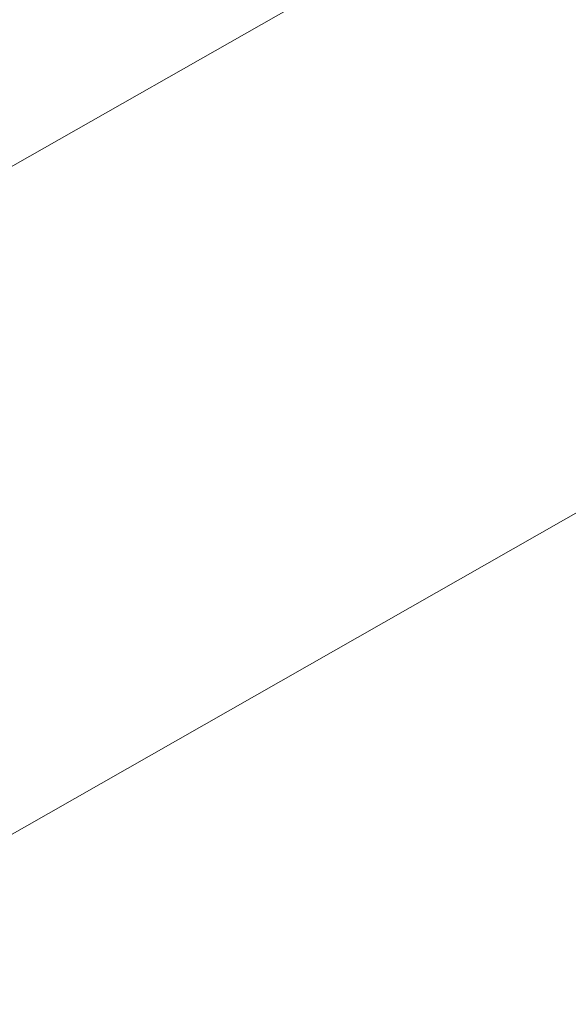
# Model space of a CAD drawing. Extents: x 1620613 to 1693141, y 557269 to 607790.
# Tile 161 of 256: x 1620820.321 to 1620820.941, y 607274.873 to 607275.986. Entities that reach past the tile are written whole.
import ezdxf

# ---------------------------------------------------------------- set-up
doc = ezdxf.new("R2010")
doc.units = 0
doc.header["$LTSCALE"] = 10
doc.header["$MEASUREMENT"] = 0
doc.linetypes.add('DGN Style 2', pattern=[7.346996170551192, 4.408197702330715, -2.938798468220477])
doc.linetypes.add('DGN Style 3', pattern=[10.28579463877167, 7.346996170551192, -2.938798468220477])
for name, color, linetype, lineweight in [('BD_X_Building', 241, 'Continuous', 0), ('DT_X_Contour_Minor', 136, 'DGN Style 3', 0), ('SV_X_Top_of_Bank', 97, 'DGN Style 2', 0)]:
    doc.layers.add(name, color=color, linetype=linetype, lineweight=lineweight)

# ---------------------------------------------------------------- blocks, each defined once
blk = doc.blocks.new('*U1004')
at = {"layer": 'DT_X_Contour_Minor', "transparency": 33554559, "flags": 128}
for points, elevation in [([(-17.45736527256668, 52.90326992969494), (-21.39895877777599, 50.0977725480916), (-22.17212463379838, 49.54786270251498), (-22.80236784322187, 49.10048918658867), (-23.28968840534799, 48.75565200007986), (-23.63408632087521, 48.51335114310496), (-24.36191723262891, 48.00393063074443), (-24.86158497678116, 47.58533965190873), (-25.8147150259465, 46.71163209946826), (-27.22130737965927, 45.38280797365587), (-29.08136203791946, 43.59886727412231), (-34.64612420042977, 38.23486997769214), (-36.47441867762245, 36.47166088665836), (-37.78573048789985, 35.20503158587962), (-38.58005963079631, 34.43498207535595), (-38.85740610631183, 34.16151235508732), (-38.94539676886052, 34.04400650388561), (-38.93639807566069, 34.00681650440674), (-38.93534537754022, 33.99954533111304), (-38.93604386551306, 33.99367038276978), (-38.93849353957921, 33.98919165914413), (-38.94269439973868, 33.98610916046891), (-38.95623160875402, 33.97975079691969), (-38.96354734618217, 33.97610134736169), (-38.97534165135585, 33.96992177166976), (-38.99161452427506, 33.96121206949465), (-39.01236596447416, 33.94997224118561), (-39.11965601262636, 33.89161608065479), (-41.00425999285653, 32.35813691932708), (-41.41850579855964, 32.06585747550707), (-41.85355579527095, 31.84622449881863), (-42.30940998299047, 31.69923798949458), (-42.78606836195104, 31.62489794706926), (-45.05901724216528, 31.44748617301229), (-45.41155417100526, 31.3261421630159), (-45.47864930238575, 31.30298905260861), (-45.52884744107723, 31.28553429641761), (-45.56214858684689, 31.27377789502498), (-45.57855274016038, 31.26771984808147), (-45.60682844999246, 31.25629857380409), (-45.61209900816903, 31.25412344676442), (-45.61557950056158, 31.25263748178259), (-45.6172699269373, 31.25184067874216), (-45.61939097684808, 31.2506347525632), (-45.6221740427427, 31.24922665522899), (-45.63966620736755, 31.24067520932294), (-45.69890002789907, 31.21193393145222), (-45.82608510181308, 31.15654833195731), (-46.17424678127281, 31.00658998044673), (-46.74338506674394, 30.76205887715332), (-47.53349995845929, 30.42295502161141), (-49.93510847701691, 29.39258107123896), (-50.87372427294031, 28.98969278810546), (-51.88836527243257, 28.55380840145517), (-52.97903147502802, 28.08492791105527), (-54.14572288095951, 27.5830513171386), (-57.35826690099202, 26.20071892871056), (-58.58553470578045, 25.6693915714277), (-59.85793010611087, 25.11215879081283), (-61.17545310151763, 24.52902058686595), (-62.53810369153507, 23.91997695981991), (-66.2320087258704, 22.26132005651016), (-67.60640780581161, 21.64488324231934), (-68.95917626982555, 21.0395654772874), (-70.29031411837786, 20.44536676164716), (-71.5998213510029, 19.8622870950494), (-75.06299981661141, 18.3222333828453), (-76.39654123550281, 17.72836383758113), (-77.7997816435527, 17.10179548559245), (-79.27272104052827, 16.44252832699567), (-80.81535942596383, 15.7505623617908), (-85.0219937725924, 13.86172137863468), (-86.5189906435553, 13.18894839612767), (-87.85500549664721, 12.58726018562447), (-89.03003833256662, 12.05665674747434), (-90.04408915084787, 11.5971380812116), (-92.53358197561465, 10.46653466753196), (-93.46605290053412, 10.0434813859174), (-94.39634605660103, 9.622274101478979), (-95.32446144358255, 9.202912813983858), (-96.25039906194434, 8.785397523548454), (-98.7166623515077, 7.674484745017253), (-99.58089384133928, 7.285275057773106), (-100.32389084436, 6.950830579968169), (-100.9456533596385, 6.671151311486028), (-101.4461813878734, 6.446237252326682), (-102.6192768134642, 5.919486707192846), (-103.0579989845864, 5.720960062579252), (-103.4943439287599, 5.520443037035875), (-103.9283116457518, 5.317935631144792), (-104.3599021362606, 5.113437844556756), (-105.5076404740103, 4.565456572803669), (-105.9101584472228, 4.373629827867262), (-106.2569086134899, 4.209135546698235), (-106.5478909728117, 4.071973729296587), (-106.7831055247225, 3.962144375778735), (-107.3359872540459, 3.705709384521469), (-107.582444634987, 3.592054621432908), (-107.907155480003, 3.44341657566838), (-108.3101197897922, 3.25979524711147), (-108.7913375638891, 3.041190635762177), (-110.1789229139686, 2.411600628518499), (-110.6338851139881, 2.205665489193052), (-110.9580827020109, 2.060052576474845), (-111.1515156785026, 1.974761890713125), (-111.214184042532, 1.949793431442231), (-111.2069468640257, 1.96364050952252), (-111.2115937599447, 1.964845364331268), (-111.2309623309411, 1.958074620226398), (-111.2650525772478, 1.943328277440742), (-111.3138644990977, 1.920606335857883), (-111.4636585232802, 1.849380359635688), (-111.5138489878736, 1.825879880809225), (-111.5520748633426, 1.808797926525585), (-111.5783361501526, 1.798134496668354), (-111.5926328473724, 1.793889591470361), (-111.6148045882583, 1.791127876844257), (-111.6289791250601, 1.786770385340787), (-111.6548739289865, 1.775769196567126), (-111.6924890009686, 1.758124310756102), (-111.7418243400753, 1.733835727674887), (-111.8890122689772, 1.660207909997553), (-111.9556566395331, 1.62680212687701), (-112.0451988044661, 1.581805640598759), (-112.1576387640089, 1.525218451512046), (-112.2929765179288, 1.457040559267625), (-112.9779808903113, 1.111832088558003), (-114.4292185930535, -2.077517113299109), (-114.7156034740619, -2.707376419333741), (-114.9527991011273, -3.230090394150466), (-115.140805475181, -3.645659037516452), (-115.2796225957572, -3.954082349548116), (-115.5842159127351, -4.633684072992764), (-115.7192088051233, -4.895647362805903), (-115.8957424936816, -5.171835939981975), (-116.1138169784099, -5.46224980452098), (-116.373432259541, -5.766888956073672), (-117.6818987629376, -7.221730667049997), (-120.7368154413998, -10.20587712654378), (-121.3553677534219, -10.7922755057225), (-121.9017746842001, -11.27255073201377), (-122.3760362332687, -11.64670280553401), (-122.7781524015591, -11.91473172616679), (-123.7542683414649, -12.48797797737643), (-124.3046113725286, -12.81351193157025), (-125.2235535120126, -13.36017910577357), (-126.5110947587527, -14.1279794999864), (-128.1672351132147, -15.11691311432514), (-133.0750748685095, -18.04891371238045), (-134.6900997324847, -19.01396191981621), (-135.8542945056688, -19.71010609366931), (-136.5676591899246, -20.13734623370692), (-136.8301937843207, -20.29568234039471), (-136.929179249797, -20.35937324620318), (-137.0337521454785, -20.42665931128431), (-137.273231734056, -20.58074932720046), (-137.6476180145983, -20.82164329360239), (-138.1569109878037, -21.14934121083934), (-139.6949011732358, -22.1389409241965), (-140.3494626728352, -22.54464155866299), (-141.1596545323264, -23.01954367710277), (-142.125476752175, -23.56364727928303), (-143.2469293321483, -24.17695236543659), (-148.8435122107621, -27.20051289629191), (-155.6668337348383, -30.52728392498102), (-156.9690717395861, -31.16036576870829), (-157.9515050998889, -31.63385228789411), (-158.6141338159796, -31.9477434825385), (-158.9569578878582, -32.10203935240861), (-159.4447492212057, -32.30070123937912), (-159.6311749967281, -32.37850830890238), (-159.8246088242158, -32.46293310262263), (-160.0250507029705, -32.55397562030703), (-160.232500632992, -32.65163586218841), (-160.7950445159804, -32.9208868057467), (-161.0059018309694, -33.00597154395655), (-161.2165658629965, -33.05928755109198), (-161.4270366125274, -33.08083482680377), (-161.6373140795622, -33.07061337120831), (-162.1977962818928, -33.00099784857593), (-162.5945986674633, -33.09803384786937), (-163.3646441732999, -33.44135348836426), (-164.5079327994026, -34.03095676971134), (-166.0244645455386, -34.86684369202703), (-170.5662066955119, -37.42425367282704), (-172.2728793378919, -38.35526261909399), (-173.9865906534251, -39.23023197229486), (-175.7073406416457, -40.04916173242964), (-177.435129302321, -40.81205189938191), (-182.0519506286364, -42.77170622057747), (-183.6363930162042, -43.44221749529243), (-184.9271041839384, -43.98401057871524), (-185.9240841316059, -44.39708547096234), (-186.6273328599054, -44.68144217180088), (-188.1110211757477, -45.26810245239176), (-188.6012821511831, -45.46267125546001), (-188.9592988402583, -45.60638245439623), (-189.1850712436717, -45.69923604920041), (-189.2785993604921, -45.74123203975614), (-189.3516819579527, -45.78541120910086), (-189.6950575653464, -45.99428155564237), (-190.6703724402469, -46.58775821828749), (-192.2776265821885, -47.56584119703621), (-194.5168199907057, -48.92853049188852), (-201.330588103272, -53.07517703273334), (-203.5688460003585, -54.43730063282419), (-205.1732936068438, -55.41368652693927), (-206.143930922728, -56.00433471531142), (-206.4807579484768, -56.20924519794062), (-206.5338829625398, -56.24135621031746), (-206.56011325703, -56.25664552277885), (-206.5989603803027, -56.27843020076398), (-206.6504243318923, -56.30671024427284), (-206.71450511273, -56.34148565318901), (-207.042988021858, -56.51892674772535), (-216.8652858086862, -60.26712173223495), (-218.7128353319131, -60.9722375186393), (-220.04592770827, -61.48121559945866), (-220.8645629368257, -61.79405597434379), (-221.1687410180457, -61.91075864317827), (-221.2939397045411, -61.96044881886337), (-221.6560887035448, -62.10013437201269), (-222.648636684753, -62.48192339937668), (-224.2715836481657, -63.10581590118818), (-226.5249295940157, -63.97181187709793), (-233.3743840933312, -66.60393911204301), (-235.7518862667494, -67.51956538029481), (-237.7473019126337, -68.29234875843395), (-239.3606310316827, -68.92228924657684), (-240.5918736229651, -69.40938684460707), (-243.3657384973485, -70.51785658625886), (-244.3541457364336, -70.9117544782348), (-245.2389687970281, -71.2620958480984), (-246.0202076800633, -71.56888069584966), (-246.6978623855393, -71.83210902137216), (-248.3668293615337, -72.47597585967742), (-248.9959418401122, -72.7096468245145), (-249.6315540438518, -72.92775959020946), (-250.2736659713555, -73.1303141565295), (-250.922277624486, -73.31731052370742), (-252.6605749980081, -73.79522323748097), (-253.3777047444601, -73.97307582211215), (-254.2253709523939, -74.14819904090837), (-255.2035736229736, -74.32059289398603), (-256.3123127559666, -74.49025738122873), (-259.4429990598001, -74.9390568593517), (-259.9788609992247, -75.2542390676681), (-259.2384320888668, -75.86318608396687), (-257.2217123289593, -76.76589790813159), (-253.9287017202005, -77.96237454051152), (-243.4456189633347, -81.5446653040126), (-239.9443442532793, -82.67948381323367), (-237.3028321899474, -83.39722126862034), (-235.5210827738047, -83.69787767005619), (-234.599096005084, -83.58145301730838), (-233.2868148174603, -82.71487920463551), (-232.5237475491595, -82.61634619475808), (-231.218756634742, -82.97067752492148), (-229.3718420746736, -83.77787319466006), (-226.9830038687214, -85.03793320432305), (-219.8902037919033, -89.00191234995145), (-217.497983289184, -90.29225249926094), (-215.6409218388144, -91.19028858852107), (-214.3190194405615, -91.6960206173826), (-213.532276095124, -91.80944858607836), (-212.1478392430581, -91.58885108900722), (-211.5918114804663, -91.45855411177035), (-210.9620558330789, -91.23311130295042), (-210.2585722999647, -90.91252266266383), (-209.4813608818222, -90.49678819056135), (-207.310493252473, -89.26130182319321), (-206.5328441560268, -88.82721764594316), (-205.8280475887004, -88.45157989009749), (-205.1961035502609, -88.13438855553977), (-204.6370120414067, -87.87564364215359), (-203.2432380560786, -87.26358576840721), (-202.625732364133, -87.00239332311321), (-201.8185457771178, -86.67785939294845), (-200.8216782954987, -86.28998397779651), (-199.63512991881, -85.83876707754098), (-196.2180930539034, -84.55106669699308), (-194.9945850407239, -84.07257631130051), (-193.8868386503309, -83.60288043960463), (-192.8948538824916, -83.14197908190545), (-192.018630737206, -82.68987223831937), (-189.8363845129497, -81.49598000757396), (-188.9887605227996, -81.05798606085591), (-188.0825732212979, -80.63942339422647), (-187.1178226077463, -80.2402920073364), (-186.0945086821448, -79.86059190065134), (-183.2875871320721, -78.87396665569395), (-182.3396351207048, -78.53955701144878), (-181.6009702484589, -78.276297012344), (-181.0715925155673, -78.08418665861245), (-180.7515019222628, -77.96322594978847), (-180.1769765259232, -77.73553025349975), (-179.8737207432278, -77.61785036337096), (-179.3948474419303, -77.4355824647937), (-178.7403566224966, -77.1887265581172), (-177.9102482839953, -76.87728264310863), (-175.4624693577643, -75.96064819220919), (-174.3456440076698, -75.53590440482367), (-172.8310021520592, -74.94914888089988), (-170.9185437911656, -74.20038162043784), (-168.6082689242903, -73.28960262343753), (-161.9171139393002, -70.64484298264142), (-159.6972275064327, -69.7679149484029), (-158.0559344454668, -69.12070057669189), (-156.9932347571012, -68.70319986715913), (-156.5091284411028, -68.51541282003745), (-155.9896360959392, -68.32093224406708), (-155.7559475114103, -68.21733815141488), (-155.4445010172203, -68.05241630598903), (-155.0552966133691, -67.82616670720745), (-154.5883343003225, -67.5385893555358), (-153.2394242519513, -66.68994607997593), (-152.7152412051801, -66.37564430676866), (-152.1543746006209, -66.06922144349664), (-151.5568244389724, -65.77067749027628), (-150.9225907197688, -65.480012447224), (-149.182389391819, -64.71541087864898), (-148.3115284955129, -64.34412459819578), (-147.0040968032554, -63.80371693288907), (-145.2600943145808, -63.09418788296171), (-143.0795210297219, -62.21553744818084), (-136.6825645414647, -59.64697444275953), (-134.4940270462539, -58.77966739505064), (-132.726131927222, -58.10416850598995), (-131.378879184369, -57.62047777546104), (-130.4522688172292, -57.32859520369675), (-128.5421643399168, -56.8059858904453), (-127.9128130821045, -56.63172460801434), (-127.4573376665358, -56.50089774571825), (-127.1757380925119, -56.41350530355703), (-127.0680143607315, -56.36954728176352), (-126.9710139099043, -56.26575682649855), (-126.7956728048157, -56.1396739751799), (-126.7287661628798, -56.11255874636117), (-126.6031924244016, -56.08524856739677), (-126.418951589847, -56.05774343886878), (-126.176043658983, -56.03004336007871), (-125.4500663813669, -55.9559165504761), (-125.2042487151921, -55.92880988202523), (-125.0112786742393, -55.90308498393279), (-124.8711562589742, -55.87874185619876), (-124.7838814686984, -55.85578049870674), (-124.6216121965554, -55.79639257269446), (-124.5715618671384, -55.77771408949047), (-124.5431128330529, -55.76621958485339), (-124.5362650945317, -55.76190905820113), (-124.5510186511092, -55.76478251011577), (-124.6191631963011, -55.78202368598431), (-124.5718470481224, -55.75624373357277), (-124.3787901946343, -55.66597299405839), (-124.0399926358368, -55.511211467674), (-123.555454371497, -55.29195915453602), (-122.0690313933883, -54.62129860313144), (-121.5602130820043, -54.39369512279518), (-121.1485753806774, -54.21388009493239), (-120.834118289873, -54.0818535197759), (-120.6168418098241, -53.99761539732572), (-120.1670120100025, -53.83669834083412), (-119.9940170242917, -53.77017708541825), (-119.8124044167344, -53.69130111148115), (-119.622174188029, -53.60007041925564), (-119.42332633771, -53.49648500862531), (-118.8815752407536, -53.20378428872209), (-118.7012260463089, -53.10660114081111), (-118.5664917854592, -53.03457723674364), (-118.4773724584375, -52.98771257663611), (-118.4338680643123, -52.96600716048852), (-118.378676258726, -52.94167170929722), (-118.3462711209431, -52.92746957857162), (-118.2904495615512, -52.90311477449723), (-118.211211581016, -52.86860729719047), (-118.108557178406, -52.82394714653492), (-117.8035902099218, -52.69131651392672), (-117.7033780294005, -52.64756809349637), (-117.6314667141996, -52.61579580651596), (-117.5878562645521, -52.59599965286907), (-117.5725466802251, -52.58817963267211), (-117.5694556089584, -52.58329442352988), (-117.5023191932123, -52.5537070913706), (-117.3032282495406, -52.46860900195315), (-116.9721827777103, -52.32800015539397), (-116.5091827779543, -52.1318805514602), (-115.0985767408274, -51.53488059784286), (-114.5787590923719, -51.31273690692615), (-114.0772606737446, -51.09405579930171), (-113.594081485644, -50.87883727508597), (-113.1292215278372, -50.66708133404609), (-111.914020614, -50.10701560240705), (-111.4423497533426, -49.89071825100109), (-110.938737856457, -49.6618754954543), (-110.4031849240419, -49.42048733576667), (-109.8356909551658, -49.16655377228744), (-108.2797856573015, -48.47267039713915), (-107.637205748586, -48.18686541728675), (-106.8763949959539, -47.84986300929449), (-105.9973533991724, -47.46166317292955), (-105.0000809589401, -47.02226590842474), (-102.1830466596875, -45.78227663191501), (-101.0416261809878, -45.27859689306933), (-99.730140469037, -44.69754963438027), (-98.24858952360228, -44.03913485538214), (-96.59697334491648, -43.3033525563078), (-91.96590989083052, -41.23810973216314), (-90.26453862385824, -40.47824782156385), (-88.63372241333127, -39.7475942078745), (-87.07346125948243, -39.0461488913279), (-85.58375516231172, -38.37391187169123), (-81.70527897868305, -36.62022421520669), (-80.33508533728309, -36.00080075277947), (-79.13336155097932, -35.4577961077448), (-78.1001076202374, -34.99121027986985), (-77.23532354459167, -34.60104326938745), (-75.15385914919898, -33.66248966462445), (-74.2553197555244, -33.25839136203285), (-73.12079987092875, -32.75001165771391), (-71.75029949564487, -32.13735055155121), (-70.14381862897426, -31.4204080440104), (-65.54522899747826, -29.36951948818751), (-63.95151954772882, -28.65803548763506), (-62.61933342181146, -28.0617499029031), (-61.54867061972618, -27.58066273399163), (-60.73953114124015, -27.21477398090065), (-58.93052363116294, -26.39266852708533), (-58.31693849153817, -26.11331703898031), (-57.83293870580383, -25.89184166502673), (-57.47852427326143, -25.72824240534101), (-57.25369519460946, -25.62251925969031), (-56.82693145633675, -25.41775902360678), (-56.65531035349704, -25.33478436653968), (-56.46051984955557, -25.23943057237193), (-56.24255994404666, -25.13169764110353), (-56.0014306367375, -25.01158557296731), (-55.32752661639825, -24.67478120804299), (-55.05126318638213, -24.53896794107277), (-54.72790091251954, -24.38413141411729), (-54.35743979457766, -24.21027162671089), (-53.93987983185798, -24.01738857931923), (-52.76358814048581, -23.47766943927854), (-52.37750348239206, -23.30100356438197), (-52.10146827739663, -23.1757952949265), (-51.93548252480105, -23.10204463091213), (-51.87954622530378, -23.07975157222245), (-51.87711536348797, -23.08891355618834), (-51.86492463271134, -23.08638447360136), (-51.83017558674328, -23.07192573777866), (-51.77286822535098, -23.04553734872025), (-51.69300254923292, -23.00721930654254), (-51.44994965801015, -22.88913165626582), (-51.31643438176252, -22.82435836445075), (-51.09817822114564, -22.71860422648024), (-50.7951811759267, -22.5718692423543), (-50.40744324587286, -22.38415341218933), (-48.4002708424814, -21.41252423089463), (-48.36751615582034, -20.77412141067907), (-48.22934931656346, -20.45036320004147), (-47.82888652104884, -19.75268977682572), (-47.16612776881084, -18.68110114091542), (-46.24107306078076, -17.23559729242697), (-43.42453256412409, -12.8823667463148), (-42.35470139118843, -11.39228932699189), (-41.25761324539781, -10.18697997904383), (-40.13326812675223, -9.266438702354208), (-38.98166603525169, -8.63066549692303), (-35.87438449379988, -7.314961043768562), (-34.83209626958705, -6.873628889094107), (-34.0356927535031, -6.536410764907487), (-33.48517394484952, -6.303306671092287), (-33.18053984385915, -6.174316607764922), (-32.69602851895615, -5.96916181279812), (-32.28319507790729, -5.712428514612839), (-31.40807824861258, -5.096094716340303), (-30.07067803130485, -4.120160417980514), (-28.27099442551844, -2.784625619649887), (-22.85546029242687, 1.256267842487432), (-20.95785962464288, 2.654420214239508), (-19.32670822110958, 3.818207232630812), (-17.96200608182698, 4.747628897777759), (-16.86375320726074, 5.442685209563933), (-14.29034455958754, 6.983681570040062), (-13.4230960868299, 7.5066692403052), (-12.75140715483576, 7.919884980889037), (-12.2752777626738, 8.223328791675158), (-11.99470791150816, 8.417000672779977), (-11.50726769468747, 8.787096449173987), (-11.10789761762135, 9.047810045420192), (-10.27536754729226, 9.552379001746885), (-9.009677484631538, 10.30080331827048), (-7.310827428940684, 11.2930829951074), (-2.203013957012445, 14.26430261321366), (-0.4445038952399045, 15.288643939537), (1.00016618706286, 16.13325320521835), (2.130996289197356, 16.79813040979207), (2.947986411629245, 17.28327555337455), (4.70817343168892, 18.33735318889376), (5.556006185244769, 18.85372868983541), (6.779364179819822, 19.61229696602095), (8.37824741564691, 20.61305801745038), (10.35265589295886, 21.85601184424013), (16.11844548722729, 25.49347908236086), (18.05360645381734, 26.71963120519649), (19.53474715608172, 27.66998714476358), (20.56186759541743, 28.34454690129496), (21.13496777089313, 28.7433104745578), (22.05787455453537, 29.43895175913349), (22.41446905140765, 29.54562768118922), (22.79207245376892, 29.34392448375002), (23.19068476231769, 28.83384216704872), (23.61030597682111, 28.01538073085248), (25.61755909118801, 23.47634274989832)], 0.6000414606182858), ([(-19.69856338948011, 52.66703538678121), (-22.97917621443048, 50.33200244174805), (-23.62268697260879, 49.87430905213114), (-24.14724232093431, 49.50195728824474), (-24.55284226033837, 49.21494715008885), (-24.83948679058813, 49.01327863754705), (-25.44526499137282, 48.58928477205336), (-25.8611415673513, 48.24088889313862), (-26.65443764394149, 47.51369665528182), (-27.82515322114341, 46.40770805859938), (-29.37328829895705, 44.92292310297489), (-34.00487450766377, 40.45843474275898), (-35.55615833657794, 38.95139871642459), (-36.73632016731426, 37.77865690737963), (-37.54535999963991, 36.94020931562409), (-37.98327783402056, 36.43605594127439), (-39.16094306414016, 34.86336003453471), (-39.04050473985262, 34.36560984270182), (-39.02641544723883, 34.2682926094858), (-39.03576399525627, 34.18966242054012), (-39.06855038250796, 34.12971927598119), (-39.12477461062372, 34.0884631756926), (-39.30595633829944, 34.00336296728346), (-39.40387001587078, 33.95451880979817), (-39.56172475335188, 33.87181149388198), (-39.77952055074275, 33.75524101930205), (-40.05725740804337, 33.6048073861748), (-41.49322521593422, 32.82376972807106), (-41.86682246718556, 32.51977822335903), (-41.94894109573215, 32.46183777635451), (-42.03518387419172, 32.41829850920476), (-42.12555080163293, 32.3891604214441), (-42.22004187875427, 32.37442351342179), (-42.67062325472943, 32.33925402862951), (-44.52491818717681, 31.70100150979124), (-44.87782919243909, 31.57921938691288), (-45.14186437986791, 31.48740981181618), (-45.31702374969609, 31.42557278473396), (-45.40330730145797, 31.39370830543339), (-45.51489568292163, 31.34869975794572), (-45.55203357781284, 31.33363400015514), (-45.57975597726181, 31.3221931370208), (-45.59806288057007, 31.31437716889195), (-45.60695428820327, 31.31018609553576), (-45.61811071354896, 31.30384309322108), (-45.63274925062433, 31.29643669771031), (-45.6682975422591, 31.2789747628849), (-45.72475558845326, 31.25145728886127), (-45.80212338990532, 31.21388427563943), (-46.03631719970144, 31.10028218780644), (-46.21665420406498, 31.01860475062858), (-46.58201985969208, 30.85877400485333), (-47.13241416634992, 30.62078995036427), (-47.86783712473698, 30.30465258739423), (-50.07566988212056, 29.35741520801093), (-50.93855268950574, 28.98703429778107), (-51.87132654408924, 28.58631960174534), (-52.87399144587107, 28.15527112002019), (-53.94654739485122, 27.69388885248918), (-56.89988465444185, 26.42309109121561), (-58.06257946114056, 25.91916534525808), (-59.33566093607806, 25.36048642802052), (-60.71912907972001, 24.74705433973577), (-62.21298389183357, 24.07886908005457), (-66.34377894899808, 22.22403749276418), (-67.84851839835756, 21.54901817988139), (-69.2646404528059, 20.915083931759), (-70.59214511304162, 20.32223474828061), (-71.83103237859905, 19.77047062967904), (-75.01657522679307, 18.35387973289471), (-76.27740395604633, 17.79226561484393), (-77.67073300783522, 17.16986643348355), (-79.19656238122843, 16.48668218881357), (-80.85489207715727, 15.74271288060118), (-85.45377169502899, 13.67774797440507), (-87.07017853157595, 12.95140588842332), (-88.4702393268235, 12.32110330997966), (-89.65395408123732, 11.78684023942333), (-90.62132279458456, 11.34861667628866), (-92.9125113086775, 10.30807318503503), (-93.7707048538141, 9.91871885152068), (-94.62689410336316, 9.531063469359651), (-95.48107905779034, 9.145107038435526), (-96.33325971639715, 8.76084955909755), (-98.60306907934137, 7.738428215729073), (-99.40987567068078, 7.375095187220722), (-100.1279384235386, 7.051912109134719), (-100.7572573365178, 6.768878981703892), (-101.2978324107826, 6.525995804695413), (-102.6210408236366, 5.93184059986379), (-103.1047424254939, 5.713238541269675), (-103.5634409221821, 5.503048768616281), (-103.9971363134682, 5.301271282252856), (-104.4058285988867, 5.107906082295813), (-105.4623372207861, 4.603481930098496), (-105.8398135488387, 4.423677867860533), (-106.1798610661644, 4.26258379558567), (-106.4824797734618, 4.120199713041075), (-106.747669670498, 3.996525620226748), (-107.4049376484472, 3.691674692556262), (-107.6804949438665, 3.564470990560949), (-108.0142158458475, 3.411498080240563), (-108.406100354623, 3.232755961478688), (-108.8561484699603, 3.028244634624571), (-110.1338282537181, 2.448522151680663), (-110.552566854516, 2.259257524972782), (-110.8505228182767, 2.126255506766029), (-111.0276961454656, 2.049516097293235), (-111.08408683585, 2.029039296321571), (-111.0734184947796, 2.049451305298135), (-111.080268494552, 2.051227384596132), (-111.1088197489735, 2.041246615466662), (-111.1590722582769, 2.01950899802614), (-111.2310260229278, 1.986014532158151), (-111.4518377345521, 1.881020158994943), (-111.5258236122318, 1.846378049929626), (-111.582172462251, 1.821197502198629), (-111.6208842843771, 1.805478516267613), (-111.6419590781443, 1.799221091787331), (-111.6746424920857, 1.795150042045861), (-111.6955372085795, 1.788726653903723), (-111.7337087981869, 1.772509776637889), (-111.7891572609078, 1.746499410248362), (-111.8618825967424, 1.710695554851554), (-112.0788526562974, 1.602160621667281), (-112.1770932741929, 1.55291708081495), (-112.3090875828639, 1.486587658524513), (-112.4748355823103, 1.403172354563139), (-112.6743372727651, 1.302671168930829), (-113.6841037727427, 0.7937985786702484), (-115.0783100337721, -2.270214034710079), (-115.3522554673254, -2.863819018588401), (-115.5765747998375, -3.331485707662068), (-115.7512680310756, -3.67321410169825), (-115.8763351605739, -3.88900420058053), (-116.1436793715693, -4.296526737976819), (-116.3361288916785, -4.53254616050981), (-116.712969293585, -4.934962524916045), (-117.2742005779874, -5.503775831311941), (-118.0198227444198, -6.238986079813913), (-120.2540030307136, -8.421409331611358), (-121.0628229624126, -9.181990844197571), (-121.8136475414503, -9.82691794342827), (-122.5064767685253, -10.35619062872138), (-123.1413106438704, -10.76980890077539), (-124.7568738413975, -11.71858507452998), (-125.4910743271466, -12.1518302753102), (-126.4820033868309, -12.73998374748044), (-127.7296610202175, -13.48304549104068), (-129.2340472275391, -14.38101550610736), (-133.5880485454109, -16.98214657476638), (-135.0237390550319, -17.84016853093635), (-136.0653095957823, -18.46338609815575), (-136.7127601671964, -18.85179927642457), (-136.9660907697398, -19.0054080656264), (-137.1161457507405, -19.10195898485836), (-137.6377050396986, -19.43754950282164), (-141.3087850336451, -21.79965801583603), (-142.3010540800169, -22.41467155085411), (-143.5292477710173, -23.13458965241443), (-144.9933661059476, -23.95941232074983), (-146.6934090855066, -24.88913955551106), (-155.1774338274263, -29.47264397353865), (-158.1466348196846, -30.92030429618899), (-158.713309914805, -31.19579288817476), (-159.1408204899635, -31.40183281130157), (-159.4291665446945, -31.53842406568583), (-159.5783480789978, -31.60556665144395), (-159.7906128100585, -31.69201532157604), (-159.8883121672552, -31.73380688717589), (-160.0222116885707, -31.79434508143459), (-160.1923113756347, -31.87362990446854), (-160.3986112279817, -31.97166135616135), (-160.9970110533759, -32.25807406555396), (-161.2066706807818, -32.35040008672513), (-161.3868496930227, -32.41256861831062), (-161.5375480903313, -32.44457966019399), (-161.6587658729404, -32.44643321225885), (-161.9427058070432, -32.41116603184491), (-162.2622683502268, -32.52707462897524), (-163.0080010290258, -32.90125080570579), (-164.1799038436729, -33.53369456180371), (-165.7779767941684, -34.42440589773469), (-170.6077315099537, -37.14399289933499), (-172.4226320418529, -38.13404136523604), (-174.2450176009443, -39.06449651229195), (-176.0748881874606, -39.93535834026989), (-177.9122438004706, -40.74662684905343), (-182.8218388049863, -42.83055178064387), (-184.4818742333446, -43.53374406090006), (-185.779784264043, -44.08037720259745), (-186.7155688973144, -44.47045120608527), (-187.2892281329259, -44.70396607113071), (-188.3361522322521, -45.11792686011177), (-188.6820914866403, -45.25521901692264), (-188.9347161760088, -45.35662489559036), (-189.0940263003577, -45.42214449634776), (-189.1600218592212, -45.451777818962), (-189.2115905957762, -45.4829516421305), (-189.4617345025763, -45.63511273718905), (-190.1734896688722, -46.0682156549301), (-191.3468560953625, -46.78226039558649), (-201.688822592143, -53.07604850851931), (-205.38679917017, -54.64874049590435), (-205.8096564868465, -54.82854462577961), (-206.0697906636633, -54.93912351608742), (-206.167201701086, -54.98047716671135), (-206.2714584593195, -55.02426665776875), (-208.0122552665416, -55.75542891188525), (-208.5894353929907, -55.98843138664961), (-209.5623374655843, -56.36879869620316), (-210.9309614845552, -56.89653084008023), (-212.695307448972, -57.57162781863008), (-217.9278592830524, -59.56837287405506), (-219.6532586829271, -60.22691584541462), (-220.9050430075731, -60.70498596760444), (-221.6832122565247, -61.00258324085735), (-221.9877664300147, -61.11970766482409), (-222.1684241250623, -61.19140899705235), (-222.5113793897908, -61.32394815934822), (-223.404751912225, -61.66778964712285), (-224.8485416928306, -62.22293346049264), (-226.8427487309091, -62.98937959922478), (-232.8945238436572, -65.31497240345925), (-235.0483319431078, -66.14522009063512), (-236.9709249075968, -66.89176854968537), (-238.6623027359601, -67.5546177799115), (-240.1224654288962, -68.13376778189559), (-243.7079457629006, -69.56656881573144), (-244.9504880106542, -70.0621904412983), (-245.9890045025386, -70.47445454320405), (-246.8234952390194, -70.80336112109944), (-247.453960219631, -71.0489101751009), (-248.8631658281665, -71.59256428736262), (-249.4288484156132, -71.79934764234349), (-250.068991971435, -72.0119571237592), (-250.7835964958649, -72.23039273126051), (-251.57266198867, -72.45465446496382), (-253.7761179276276, -73.0604539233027), (-254.6851475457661, -73.28589885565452), (-255.7596444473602, -73.50788405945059), (-256.9996086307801, -73.72640953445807), (-258.4050400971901, -73.94147528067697), (-262.3734803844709, -74.51037096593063), (-263.0527359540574, -74.90989415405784), (-262.1141724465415, -75.68179195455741), (-259.5577898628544, -76.8260643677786), (-255.3835882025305, -78.34271139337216), (-242.0952916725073, -82.8836029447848), (-237.6840457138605, -84.33988916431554), (-234.4165302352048, -85.3030791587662), (-232.2927452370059, -85.77317292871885), (-231.3126907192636, -85.75017047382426), (-230.2241859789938, -85.03136896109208), (-229.5912405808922, -84.9496382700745), (-228.508782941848, -85.24354733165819), (-226.9768130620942, -85.91309614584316), (-224.995330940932, -86.95828471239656), (-219.112028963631, -90.24630722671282), (-217.1124980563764, -91.31418354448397), (-215.5263818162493, -92.05179561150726), (-214.3536802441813, -92.45914342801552), (-213.5943933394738, -92.53622699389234), (-212.1208478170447, -92.30143083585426), (-211.5290315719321, -92.16274735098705), (-210.858741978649, -91.92279401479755), (-210.1099790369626, -91.58157082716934), (-209.28274274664, -91.13907778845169), (-206.9721481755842, -89.82406988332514), (-206.1693524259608, -89.3729833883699), (-205.4939111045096, -89.0059798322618), (-204.9458242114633, -88.72305921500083), (-204.5250917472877, -88.52422153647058), (-203.5729444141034, -88.10609831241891), (-203.0896583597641, -87.90451251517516), (-202.3539106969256, -87.61334754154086), (-201.3657014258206, -87.2326033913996), (-200.1250305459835, -86.76228006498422), (-196.4799593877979, -85.38864562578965), (-195.1748011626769, -84.87822341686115), (-193.9931298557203, -84.3771826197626), (-192.9349454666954, -83.88552323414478), (-192.0002479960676, -83.40324526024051), (-189.6723706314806, -82.12967921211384), (-188.7681808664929, -81.66245595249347), (-187.8015195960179, -81.21596070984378), (-186.7723868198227, -80.79019348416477), (-185.6807825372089, -80.38515427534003), (-182.6865424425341, -79.33268707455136), (-181.6753293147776, -78.97596076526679), (-180.8873700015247, -78.69513223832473), (-180.3226645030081, -78.49020149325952), (-179.9812128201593, -78.36116853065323), (-179.3683467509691, -78.11827767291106), (-179.0742228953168, -78.00374266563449), (-178.6515008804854, -77.84230578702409), (-178.1001807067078, -77.63396703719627), (-177.4202623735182, -77.37872641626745), (-175.4356826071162, -76.63554893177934), (-174.4497595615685, -76.25938664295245), (-172.9804252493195, -75.68828288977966), (-171.0276796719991, -74.92223767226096), (-168.5915228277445, -73.96125099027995), (-161.4505562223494, -71.13869788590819), (-159.0869534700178, -70.20488320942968), (-157.3518701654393, -69.52035400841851), (-156.2453063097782, -69.08511028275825), (-155.7672619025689, -68.89915203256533), (-155.3305027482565, -68.73564399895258), (-155.1340308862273, -68.64854807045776), (-154.8721846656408, -68.50989130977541), (-154.5449640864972, -68.31967371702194), (-154.1523691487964, -68.07789529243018), (-153.0182835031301, -67.36440505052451), (-152.5775806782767, -67.10015827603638), (-152.1060364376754, -66.84253563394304), (-151.6036507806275, -66.5915371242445), (-151.0704237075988, -66.34716274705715), (-149.6073629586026, -65.7043299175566), (-148.8065406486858, -65.3646077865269), (-147.5013692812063, -64.82756601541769), (-145.6918488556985, -64.09320460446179), (-143.3779793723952, -63.16152355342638), (-136.5351953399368, -60.41394789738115), (-134.2126801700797, -59.4912702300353), (-132.377222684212, -58.78391897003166), (-131.0288228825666, -58.29189411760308), (-130.1674807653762, -58.01519567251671), (-128.5199786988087, -57.56443502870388), (-127.9697858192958, -57.40625049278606), (-127.5548337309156, -57.26976736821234), (-127.275122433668, -57.15498565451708), (-127.1306519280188, -57.06190535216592), (-126.7720180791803, -56.67816723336), (-126.1237401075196, -56.21200879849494), (-125.9842667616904, -56.12277422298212), (-125.843680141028, -56.05485268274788), (-125.7019802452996, -56.00824417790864), (-125.5591670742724, -55.98294870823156), (-125.1768475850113, -55.94391150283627), (-125.0332902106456, -55.9244748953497), (-124.8893577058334, -55.89544297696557), (-124.7450500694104, -55.85681574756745), (-124.6003673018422, -55.80859320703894), (-124.2140464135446, -55.66720601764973), (-124.0948896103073, -55.62273741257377), (-124.0271598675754, -55.59537198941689), (-124.0108571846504, -55.58510974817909), (-124.0459815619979, -55.59195068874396), (-124.2082159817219, -55.63299743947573), (-124.2072954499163, -55.62203224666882), (-124.0828580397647, -55.5583516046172), (-123.8349037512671, -55.44195551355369), (-123.4634325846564, -55.27284397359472), (-122.3081536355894, -54.75159260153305), (-121.9045513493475, -54.57178320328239), (-121.5602037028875, -54.42329353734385), (-121.2751106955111, -54.30612360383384), (-121.0492723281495, -54.22027340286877), (-120.5260428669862, -54.03309917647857), (-120.3248199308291, -53.95572350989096), (-120.1135732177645, -53.86397717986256), (-119.8923027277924, -53.75786018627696), (-119.6610084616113, -53.63737252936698), (-119.0308587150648, -53.29691122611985), (-118.8210815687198, -53.18387050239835), (-118.6643624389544, -53.10009430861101), (-118.5607013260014, -53.04558264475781), (-118.5100982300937, -53.02033551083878), (-118.445900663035, -52.99202919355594), (-118.4082079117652, -52.9755096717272), (-118.3432778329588, -52.94718084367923), (-118.2511104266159, -52.90704270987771), (-117.7769766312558, -52.70082302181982), (-117.6604126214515, -52.64993608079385), (-117.5767673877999, -52.61297944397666), (-117.5260409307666, -52.58995311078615), (-117.5082332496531, -52.58085708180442), (-117.5046378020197, -52.57517474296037), (-117.4425207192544, -52.54752018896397), (-117.2588660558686, -52.46881828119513), (-116.9536738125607, -52.33906901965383), (-116.5269439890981, -52.15827240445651), (-115.2269476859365, -51.60808495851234), (-114.7389264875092, -51.39922886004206), (-114.2498601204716, -51.18530114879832), (-113.759748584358, -50.96630182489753), (-113.2685918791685, -50.74223088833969), (-111.95744710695, -50.13794624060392), (-111.4485363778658, -49.90457154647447), (-110.9051627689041, -49.65766094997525), (-110.327326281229, -49.39721445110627), (-109.7150269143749, -49.12323204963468), (-108.0362780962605, -48.37456444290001), (-107.3639307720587, -48.07542310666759), (-106.6059504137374, -47.73949980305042), (-105.7623370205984, -47.3667945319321), (-104.833090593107, -46.95730729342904), (-102.2409227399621, -45.8162987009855), (-101.1565342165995, -45.33762621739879), (-99.84749453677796, -44.75736521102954), (-98.31380370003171, -44.07551568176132), (-96.55546170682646, -43.29207762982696), (-91.56701484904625, -41.06745812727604), (-89.76278223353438, -40.26181413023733), (-88.09141953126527, -39.51334676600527), (-86.5529267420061, -38.82205603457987), (-85.14730386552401, -38.18794193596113), (-81.57613607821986, -36.57320651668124), (-80.31450878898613, -36.00286264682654), (-79.20800276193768, -35.5028826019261), (-78.25661799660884, -35.07326638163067), (-77.46035449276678, -34.7140139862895), (-75.54381349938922, -33.84982603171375), (-74.6826008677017, -33.4626414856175), (-73.53636871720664, -32.9492288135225), (-72.10511704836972, -32.3095880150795), (-70.38884586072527, -31.54371909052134), (-65.43209666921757, -29.33309779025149), (-63.72753570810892, -28.57223248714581), (-62.33141471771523, -27.94760255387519), (-61.24373369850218, -27.45920798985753), (-60.4644926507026, -27.1070487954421), (-58.797769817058, -26.34960476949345), (-58.23244526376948, -26.09222523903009), (-57.78651372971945, -25.88816966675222), (-57.45997521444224, -25.73743805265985), (-57.25282971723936, -25.64003039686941), (-56.85963241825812, -25.45137525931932), (-56.69481242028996, -25.37157956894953), (-56.49525040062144, -25.27368385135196), (-56.26094635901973, -25.15768810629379), (-55.99190029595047, -25.02359233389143), (-55.22812143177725, -24.64187023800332), (-54.92668235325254, -24.49329798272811), (-54.59519926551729, -24.3338727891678), (-54.23367216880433, -24.16359465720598), (-53.84210106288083, -23.98246358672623), (-52.75785276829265, -23.48497681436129), (-52.40194051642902, -23.32227899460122), (-52.14738998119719, -23.20730061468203), (-51.99420116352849, -23.14004167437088), (-51.94237406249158, -23.12050217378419), (-51.93931741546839, -23.13202275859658), (-51.92398838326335, -23.12884260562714), (-51.8802937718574, -23.11066170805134), (-51.8082335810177, -23.07748006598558), (-51.70780781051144, -23.02929767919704), (-51.40218498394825, -22.88081032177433), (-51.2431828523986, -22.80366298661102), (-50.99539357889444, -22.68358649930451), (-50.65881716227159, -22.5205808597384), (-48.98076792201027, -21.70824775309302), (-48.57046440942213, -21.50972802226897), (-48.27906813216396, -21.36896756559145), (-48.10657908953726, -21.28596638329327), (-48.0529972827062, -21.26072447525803), (-48.06865544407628, -21.27042508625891), (-48.07115256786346, -21.27239256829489), (-48.06690031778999, -21.27101955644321), (-48.05589869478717, -21.26630605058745), (-48.03814769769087, -21.25825205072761), (-47.9818125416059, -21.2323207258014), (-47.96044154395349, -21.22566803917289), (-47.93857991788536, -21.22515847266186), (-47.91622766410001, -21.23079202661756), (-47.89338478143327, -21.24256870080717), (-47.78563986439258, -21.31186046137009), (-47.20908225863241, -20.90700073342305), (-46.97236126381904, -20.63230061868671), (-46.50929439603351, -19.98171158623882), (-45.81988165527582, -18.95523363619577), (-44.90412304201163, -17.55286676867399), (-42.16030557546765, -13.31203656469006), (-41.1331361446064, -11.86680070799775), (-40.10949095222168, -10.71171579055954), (-39.08936999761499, -9.846781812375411), (-38.07277328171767, -9.271998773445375), (-33.76517537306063, -7.448048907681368), (-33.0203968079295, -7.132690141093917), (-32.59842122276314, -6.954014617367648), (-32.18856481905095, -6.692880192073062), (-31.27547729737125, -6.043483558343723), (-29.85915865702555, -5.005824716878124), (-27.93960889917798, -3.579903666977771), (-22.1498347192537, 0.740235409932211), (-20.14911241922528, 2.218233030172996), (-18.4892761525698, 3.412121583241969), (-17.17032592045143, 4.321901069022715), (-16.19226172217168, 4.947571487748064), (-14.03860523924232, 6.237213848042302), (-13.30746693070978, 6.678956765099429), (-12.7292943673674, 7.036953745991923), (-12.30408755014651, 7.311204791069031), (-12.03184647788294, 7.501709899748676), (-11.50982461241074, 7.898062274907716), (-11.08212105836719, 8.177272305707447), (-10.19052679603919, 8.71763811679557), (-8.835041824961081, 9.519159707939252), (-7.015666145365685, 10.5818370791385), (-1.545476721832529, 13.76385110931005), (0.3151866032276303, 14.84732790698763), (1.794534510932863, 15.71124777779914), (2.892567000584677, 16.35561072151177), (3.609284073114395, 16.78041673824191), (5.012109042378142, 17.62049021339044), (5.76226761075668, 18.07900135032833), (6.960624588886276, 18.82447965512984), (8.607179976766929, 19.85692512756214), (10.70193377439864, 21.17633776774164), (16.88554178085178, 25.07739436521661), (18.93543929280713, 26.37318279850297), (20.44742582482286, 27.33475565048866), (21.42150137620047, 27.96211292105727), (21.85766594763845, 28.25525461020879), (22.30355683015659, 28.59134500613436), (22.50757434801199, 28.57112496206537), (22.78520873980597, 28.25839703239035), (23.13646000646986, 27.65316121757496), (23.56132814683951, 26.75541751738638), (25.71581884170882, 21.88342851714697)], 1.00004144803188)]:
    blk.add_lwpolyline(points, dxfattribs=dict(at, elevation=elevation))

msp = doc.modelspace()

# ---------------------------------------------------------------- linework, layer by layer
at = {"layer": 'BD_X_Building', "extrusion": (-0.0872003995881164, -0.01757193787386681, 0.9960358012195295), "elevation": -150958.6532334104, "flags": 128}
msp.add_lwpolyline([(-275127.2193994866, 1702184.122064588), (-275127.2193994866, 1702158.994261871)], dxfattribs=at)
at = {"layer": 'SV_X_Top_of_Bank', "extrusion": (0.168901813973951, -0.4467975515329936, 0.8785465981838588), "elevation": 3356.978483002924, "flags": 128}
msp.add_lwpolyline([(1730947.770607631, -3965.265990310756), (1730946.805849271, -3964.96904812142), (1730946.663359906, -3964.804005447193), (1730941.67030618, -3965.055207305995), (1730939.350192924, -3965.361981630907), (1730937.749893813, -3967.172645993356), (1730926.574366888, -3968.532772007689), (1730874.446998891, -3968.466137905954), (1730864.586120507, -3969.339779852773), (1730855.732144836, -3969.748913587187), (1730845.815665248, -3968.420788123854), (1730844.088985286, -3969.592587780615), (1730838.536446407, -3969.077424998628), (1730833.231231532, -3969.713117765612)], dxfattribs=at)

# ---------------------------------------------------------------- block references
at = {"layer": 'DT_X_Contour_Minor', "transparency": 33554559}
msp.add_blockref('*U1004', (1621028.060791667, 607365.3311666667, 1050.599958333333), dxfattribs=at)

doc.saveas('drawing.dxf')
